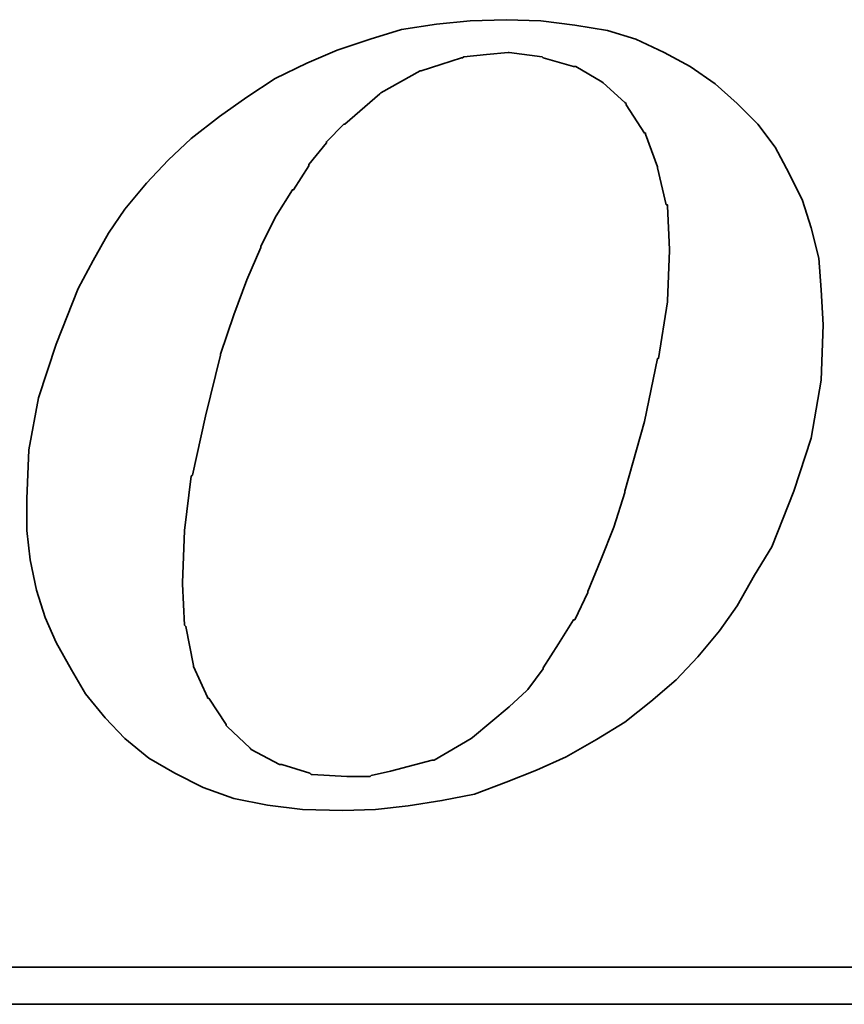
# Model space of a CAD drawing. Header units: inches. Extents: x 35 to 396, y 107 to 307.
# Tile 46 of 51: x 352.62 to 357.35, y 207.55 to 213.2. Entities that reach past the tile are written whole.
import ezdxf

# ---------------------------------------------------------------- set-up
doc = ezdxf.new("R2010")
doc.units = ezdxf.units.IN
doc.layers.add('DIM', color=4, linetype='Continuous')
doc.layers.add('layer 1', color=7, linetype='Continuous')

# ---------------------------------------------------------------- blocks, each defined once
blk = doc.blocks.new('TBI MOTION logo(完整正式版)')
at = {"layer": 'layer 1', "color": 22, "lineweight": 35}
for points, knots in [([(35.79625, -6.98375), (35.79625, -6.98375), (36.23125, -7.43875), (36.23125, -7.43875), (36.23125, -7.43875), (36.23125, -7.43875), (36.75625, -7.87125), (36.75625, -7.87125), (36.75625, -7.87125), (36.75625, -7.87125), (37.33125, -8.20375), (37.33125, -8.20375), (37.33125, -8.20375), (37.33125, -8.20375), (37.95625, -8.51875), (37.95625, -8.51875), (37.95625, -8.51875), (37.95625, -8.51875), (38.62625, -8.75875), (38.62625, -8.75875), (38.62625, -8.75875), (38.62625, -8.75875), (39.37125, -8.90375), (39.37125, -8.90375), (39.37125, -8.90375), (39.37125, -8.90375), (40.14125, -8.99875), (40.14125, -8.99875), (40.14125, -8.99875), (40.14125, -8.99875), (41.02625, -9.02375), (41.02625, -9.02375), (41.02625, -9.02375), (41.02625, -9.02375), (41.74625, -8.99875), (41.74625, -8.99875), (41.74625, -8.99875), (41.74625, -8.99875), (42.46625, -8.92375), (42.46625, -8.92375), (42.46625, -8.92375), (42.46625, -8.92375), (43.21125, -8.80625), (43.21125, -8.80625), (43.21125, -8.80625), (43.21125, -8.80625), (43.93125, -8.66375), (43.93125, -8.66375), (43.93125, -8.66375), (43.93125, -8.66375), (44.62625, -8.39875), (44.62625, -8.39875), (44.62625, -8.39875), (44.62625, -8.39875), (45.29625, -8.13375), (45.29625, -8.13375), (45.29625, -8.13375), (45.29625, -8.13375), (45.94625, -7.84375), (45.94625, -7.84375), (45.94625, -7.84375), (45.94625, -7.84375), (46.61625, -7.46375), (46.61625, -7.46375), (46.61625, -7.46375), (46.61625, -7.46375), (47.24125, -7.07875), (47.24125, -7.07875), (47.24125, -7.07875), (47.24125, -7.07875), (47.81625, -6.62375), (47.81625, -6.62375), (47.81625, -6.62375), (47.81625, -6.62375), (48.36875, -6.14375), (48.36875, -6.14375), (48.36875, -6.14375), (48.36875, -6.14375), (48.84625, -5.64125), (48.84625, -5.64125), (48.84625, -5.64125), (48.84625, -5.64125), (49.32625, -5.06375), (49.32625, -5.06375), (49.32625, -5.06375), (49.32625, -5.06375), (49.71125, -4.51374), (49.71125, -4.51374), (49.71125, -4.51374), (49.71125, -4.51374), (50.09625, -3.83874), (50.09625, -3.83874), (50.09625, -3.83874), (50.09625, -3.83874), (50.48125, -3.21374), (50.48125, -3.21374), (50.48125, -3.21374), (50.48125, -3.21374), (50.96125, -1.99125), (50.96125, -1.99125), (50.96125, -1.99125), (50.96125, -1.99125), (51.34375, -0.81875), (51.34375, -0.81875), (51.34375, -0.81875), (51.34375, -0.81875), (51.56125, 0.45624), (51.56125, 0.45624), (51.56125, 0.45624), (51.56125, 0.45624), (51.60625, 1.67624), (51.60625, 1.67624), (51.60625, 1.67624), (51.60625, 1.67624), (51.56125, 2.44625), (51.56125, 2.44625), (51.56125, 2.44625), (51.56125, 2.44625), (51.51125, 3.14125), (51.51125, 3.14125), (51.51125, 3.14125), (51.51125, 3.14125), (51.34375, 3.81125), (51.34375, 3.81125), (51.34375, 3.81125), (51.34375, 3.81125), (51.15125, 4.41125), (51.15125, 4.41125), (51.15125, 4.41125), (51.15125, 4.41125), (50.86125, 5.01125), (50.86125, 5.01125), (50.86125, 5.01125), (50.86125, 5.01125), (50.55125, 5.58875), (50.55125, 5.58875), (50.55125, 5.58875), (50.55125, 5.58875), (50.16625, 6.09125), (50.16625, 6.09125), (50.16625, 6.09125), (50.16625, 6.09125), (49.71125, 6.54875), (49.71125, 6.54875), (49.71125, 6.54875), (49.71125, 6.54875), (49.23125, 6.98125), (49.23125, 6.98125), (49.23125, 6.98125), (49.23125, 6.98125), (48.67875, 7.36625), (48.67875, 7.36625), (48.67875, 7.36625), (48.67875, 7.36625), (48.10375, 7.67625), (48.10375, 7.67625), (48.10375, 7.67625), (48.10375, 7.67625), (47.48125, 7.96375), (47.48125, 7.96375), (47.48125, 7.96375), (47.48125, 7.96375), (46.85625, 8.15625), (46.85625, 8.15625), (46.85625, 8.15625), (46.85625, 8.15625), (46.13625, 8.27624), (46.13625, 8.27624), (46.13625, 8.27624), (46.13625, 8.27624), (45.39125, 8.37125), (45.39125, 8.37125), (45.39125, 8.37125), (45.39125, 8.37125), (44.62625, 8.39624), (44.62625, 8.39624), (44.62625, 8.39624), (44.62625, 8.39624), (43.83625, 8.37125), (43.83625, 8.37125), (43.83625, 8.37125), (43.83625, 8.37125), (43.09125, 8.30125), (43.09125, 8.30125), (43.09125, 8.30125), (43.09125, 8.30125), (42.32125, 8.18125), (42.32125, 8.18125), (42.32125, 8.18125), (42.32125, 8.18125), (41.62875, 7.96375), (41.62875, 7.96375), (41.62875, 7.96375), (41.62875, 7.96375), (40.90625, 7.72625), (40.90625, 7.72625), (40.90625, 7.72625), (40.90625, 7.72625), (40.23624, 7.43625), (40.23624, 7.43625), (40.23624, 7.43625), (40.23624, 7.43625), (39.54124, 7.10125), (39.54124, 7.10125), (39.54124, 7.10125), (39.54124, 7.10125), (38.91625, 6.69125), (38.91625, 6.69125), (38.91625, 6.69125), (38.91625, 6.69125), (38.31625, 6.26125), (38.31625, 6.26125), (38.31625, 6.26125), (38.31625, 6.26125), (37.69125, 5.78125), (37.69125, 5.78125), (37.69125, 5.78125), (37.69125, 5.78125), (37.18625, 5.30125), (37.18625, 5.30125), (37.18625, 5.30125), (37.18625, 5.30125), (36.70625, 4.79624), (36.70625, 4.79624), (36.70625, 4.79624), (36.70625, 4.79624), (36.23125, 4.22125), (36.23125, 4.22125), (36.23125, 4.22125), (36.23125, 4.22125), (35.87124, 3.69375), (35.87124, 3.69375), (35.87124, 3.69375), (35.87124, 3.69375), (35.53125, 3.09125), (35.53125, 3.09125), (35.53125, 3.09125), (35.53125, 3.09125), (35.19875, 2.47125), (35.19875, 2.47125), (35.19875, 2.47125), (35.19875, 2.47125), (34.71625, 1.24625), (34.71625, 1.24625), (34.71625, 1.24625), (34.71625, 1.24625), (34.33125, 0.06874), (34.33125, 0.06874), (34.33125, 0.06874), (34.33125, 0.06874), (34.11625, -1.07875), (34.11625, -1.07875), (34.11625, -1.07875), (34.11625, -1.07875), (34.07125, -2.15875), (34.07125, -2.15875), (34.07125, -2.15875), (34.07125, -2.15875), (34.07125, -2.85375), (34.07125, -2.85375), (34.07125, -2.85375), (34.07125, -2.85375), (34.14125, -3.50375), (34.14125, -3.50375), (34.14125, -3.50375), (34.14125, -3.50375), (34.28625, -4.17375), (34.28625, -4.17375), (34.28625, -4.17375), (34.28625, -4.17375), (34.47625, -4.77624), (34.47625, -4.77624), (34.47625, -4.77624), (34.47625, -4.77624), (34.71625, -5.32625), (34.71625, -5.32625), (34.71625, -5.32625), (34.71625, -5.32625), (35.05375, -5.92875), (35.05375, -5.92875), (35.05375, -5.92875), (35.05375, -5.92875), (35.36375, -6.45375), (35.36375, -6.45375), (35.36375, -6.45375), (35.36375, -6.45375), (35.79625, -6.98375), (35.79625, -6.98375)], [0, 0, 0, 0, 0.01388889, 0.01388889, 0.01388889, 0.01388889, 0.02777778, 0.02777778, 0.02777778, 0.02777778, 0.04166667, 0.04166667, 0.04166667, 0.04166667, 0.05555556, 0.05555556, 0.05555556, 0.05555556, 0.06944444, 0.06944444, 0.06944444, 0.06944444, 0.08333333, 0.08333333, 0.08333333, 0.08333333, 0.09722222, 0.09722222, 0.09722222, 0.09722222, 0.11111111, 0.11111111, 0.11111111, 0.11111111, 0.125, 0.125, 0.125, 0.125, 0.13888889, 0.13888889, 0.13888889, 0.13888889, 0.15277778, 0.15277778, 0.15277778, 0.15277778, 0.16666667, 0.16666667, 0.16666667, 0.16666667, 0.18055556, 0.18055556, 0.18055556, 0.18055556, 0.19444444, 0.19444444, 0.19444444, 0.19444444, 0.20833333, 0.20833333, 0.20833333, 0.20833333, 0.22222222, 0.22222222, 0.22222222, 0.22222222, 0.23611111, 0.23611111, 0.23611111, 0.23611111, 0.25, 0.25, 0.25, 0.25, 0.26388889, 0.26388889, 0.26388889, 0.26388889, 0.27777778, 0.27777778, 0.27777778, 0.27777778, 0.29166667, 0.29166667, 0.29166667, 0.29166667, 0.30555556, 0.30555556, 0.30555556, 0.30555556, 0.31944444, 0.31944444, 0.31944444, 0.31944444, 0.33333333, 0.33333333, 0.33333333, 0.33333333, 0.34722222, 0.34722222, 0.34722222, 0.34722222, 0.36111111, 0.36111111, 0.36111111, 0.36111111, 0.375, 0.375, 0.375, 0.375, 0.38888889, 0.38888889, 0.38888889, 0.38888889, 0.40277778, 0.40277778, 0.40277778, 0.40277778, 0.41666667, 0.41666667, 0.41666667, 0.41666667, 0.43055556, 0.43055556, 0.43055556, 0.43055556, 0.44444444, 0.44444444, 0.44444444, 0.44444444, 0.45833333, 0.45833333, 0.45833333, 0.45833333, 0.47222222, 0.47222222, 0.47222222, 0.47222222, 0.48611111, 0.48611111, 0.48611111, 0.48611111, 0.5, 0.5, 0.5, 0.5, 0.51388889, 0.51388889, 0.51388889, 0.51388889, 0.52777778, 0.52777778, 0.52777778, 0.52777778, 0.54166667, 0.54166667, 0.54166667, 0.54166667, 0.55555556, 0.55555556, 0.55555556, 0.55555556, 0.56944444, 0.56944444, 0.56944444, 0.56944444, 0.58333333, 0.58333333, 0.58333333, 0.58333333, 0.59722222, 0.59722222, 0.59722222, 0.59722222, 0.61111111, 0.61111111, 0.61111111, 0.61111111, 0.625, 0.625, 0.625, 0.625, 0.63888889, 0.63888889, 0.63888889, 0.63888889, 0.65277778, 0.65277778, 0.65277778, 0.65277778, 0.66666667, 0.66666667, 0.66666667, 0.66666667, 0.68055556, 0.68055556, 0.68055556, 0.68055556, 0.69444444, 0.69444444, 0.69444444, 0.69444444, 0.70833333, 0.70833333, 0.70833333, 0.70833333, 0.72222222, 0.72222222, 0.72222222, 0.72222222, 0.73611111, 0.73611111, 0.73611111, 0.73611111, 0.75, 0.75, 0.75, 0.75, 0.76388889, 0.76388889, 0.76388889, 0.76388889, 0.77777778, 0.77777778, 0.77777778, 0.77777778, 0.79166667, 0.79166667, 0.79166667, 0.79166667, 0.80555556, 0.80555556, 0.80555556, 0.80555556, 0.81944444, 0.81944444, 0.81944444, 0.81944444, 0.83333333, 0.83333333, 0.83333333, 0.83333333, 0.84722222, 0.84722222, 0.84722222, 0.84722222, 0.86111111, 0.86111111, 0.86111111, 0.86111111, 0.875, 0.875, 0.875, 0.875, 0.88888889, 0.88888889, 0.88888889, 0.88888889, 0.90277778, 0.90277778, 0.90277778, 0.90277778, 0.91666667, 0.91666667, 0.91666667, 0.91666667, 0.93055556, 0.93055556, 0.93055556, 0.93055556, 0.94444444, 0.94444444, 0.94444444, 0.94444444, 0.95833333, 0.95833333, 0.95833333, 0.95833333, 0.97222222, 0.97222222, 0.97222222, 0.97222222, 0.98611111, 0.98611111, 0.98611111, 0.98611111, 1, 1, 1, 1]), ([(38.33875, 1.03124), (38.33875, 1.03124), (38.62625, 1.89625), (38.62625, 1.89625), (38.62625, 1.89625), (38.62625, 1.89625), (38.91625, 2.66375), (38.91625, 2.66375), (38.91625, 2.66375), (38.91625, 2.66375), (39.22625, 3.38125), (39.22625, 3.38125), (39.22625, 3.38125), (39.22625, 3.38125), (39.22625, 3.40624), (39.22625, 3.40624), (39.22625, 3.40624), (39.22625, 3.40624), (39.56124, 4.07624), (39.56124, 4.07624), (39.56124, 4.07624), (39.56124, 4.07624), (39.92125, 4.65125), (39.92125, 4.65125), (39.92125, 4.65125), (39.92125, 4.65125), (39.94625, 4.65125), (39.94625, 4.65125), (39.94625, 4.65125), (39.94625, 4.65125), (40.28125, 5.17875), (40.28125, 5.17875), (40.28125, 5.17875), (40.28125, 5.17875), (40.28125, 5.20375), (40.28125, 5.20375), (40.28125, 5.20375), (40.28125, 5.20375), (40.66875, 5.68625), (40.66875, 5.68625), (40.66875, 5.68625), (40.66875, 5.68625), (40.66875, 5.70625), (40.66875, 5.70625), (40.66875, 5.70625), (40.66875, 5.70625), (41.05124, 6.09125), (41.05124, 6.09125), (41.05124, 6.09125), (41.05124, 6.09125), (41.07625, 6.09125), (41.07625, 6.09125), (41.07625, 6.09125), (41.07625, 6.09125), (41.84125, 6.76625), (41.84125, 6.76625), (41.84125, 6.76625), (41.84125, 6.76625), (41.86625, 6.78625), (41.86625, 6.78625), (41.86625, 6.78625), (41.86625, 6.78625), (42.73125, 7.26624), (42.73125, 7.26624), (42.73125, 7.26624), (42.73125, 7.26624), (42.75625, 7.26624), (42.75625, 7.26624), (42.75625, 7.26624), (42.75625, 7.26624), (43.18625, 7.41125), (43.18625, 7.41125), (43.18625, 7.41125), (43.18625, 7.41125), (43.64125, 7.55625), (43.64125, 7.55625), (43.64125, 7.55625), (43.64125, 7.55625), (43.66625, 7.55625), (43.66625, 7.55625), (43.66625, 7.55625), (43.66625, 7.55625), (43.69125, 7.58124), (43.69125, 7.58124), (43.69125, 7.58124), (43.69125, 7.58124), (44.19125, 7.62625), (44.19125, 7.62625), (44.19125, 7.62625), (44.19125, 7.62625), (44.67125, 7.67625), (44.67125, 7.67625), (44.67125, 7.67625), (44.67125, 7.67625), (44.69625, 7.67625), (44.69625, 7.67625), (44.69625, 7.67625), (44.69625, 7.67625), (45.41875, 7.58124), (45.41875, 7.58124), (45.41875, 7.58124), (45.41875, 7.58124), (45.44125, 7.55625), (45.44125, 7.55625), (45.44125, 7.55625), (45.44125, 7.55625), (46.11125, 7.36625), (46.11125, 7.36625), (46.11125, 7.36625), (46.11125, 7.36625), (46.13625, 7.36625), (46.13625, 7.36625), (46.13625, 7.36625), (46.13625, 7.36625), (46.15875, 7.36625), (46.15875, 7.36625), (46.15875, 7.36625), (46.15875, 7.36625), (46.73625, 7.02624), (46.73625, 7.02624), (46.73625, 7.02624), (46.73625, 7.02624), (46.76125, 7.00624), (46.76125, 7.00624), (46.76125, 7.00624), (46.76125, 7.00624), (47.24125, 6.57124), (47.24125, 6.57124), (47.24125, 6.57124), (47.24125, 6.57124), (47.26625, 6.54875), (47.26625, 6.54875), (47.26625, 6.54875), (47.26625, 6.54875), (47.26625, 6.52375), (47.26625, 6.52375), (47.26625, 6.52375), (47.26625, 6.52375), (47.67375, 5.89875), (47.67375, 5.89875), (47.67375, 5.89875), (47.67375, 5.89875), (47.69625, 5.89875), (47.69625, 5.89875), (47.69625, 5.89875), (47.69625, 5.89875), (47.69625, 5.87625), (47.69625, 5.87625), (47.69625, 5.87625), (47.69625, 5.87625), (47.96125, 5.15625), (47.96125, 5.15625), (47.96125, 5.15625), (47.96125, 5.15625), (47.96125, 5.13125), (47.96125, 5.13125), (47.96125, 5.13125), (47.96125, 5.13125), (48.15125, 4.31875), (48.15125, 4.31875), (48.15125, 4.31875), (48.15125, 4.31875), (48.17625, 4.31875), (48.17625, 4.31875), (48.17625, 4.31875), (48.17625, 4.31875), (48.17625, 4.29125), (48.17625, 4.29125), (48.17625, 4.29125), (48.17625, 4.29125), (48.22625, 3.33125), (48.22625, 3.33125), (48.22625, 3.33125), (48.22625, 3.33125), (48.22625, 3.30875), (48.22625, 3.30875), (48.22625, 3.30875), (48.22625, 3.30875), (48.17625, 2.20624), (48.17625, 2.20624), (48.17625, 2.20624), (48.17625, 2.20624), (48.17625, 2.18124), (48.17625, 2.18124), (48.17625, 2.18124), (48.17625, 2.18124), (47.98375, 0.93624), (47.98375, 0.93624), (47.98375, 0.93624), (47.98375, 0.93624), (47.96125, 0.93624), (47.96125, 0.93624), (47.96125, 0.93624), (47.96125, 0.93624), (47.67375, -0.45874), (47.67375, -0.45874), (47.67375, -0.45874), (47.67375, -0.45874), (47.24125, -1.99125), (47.24125, -1.99125), (47.24125, -1.99125), (47.24125, -1.99125), (47.24125, -2.01874), (47.24125, -2.01874), (47.24125, -2.01874), (47.24125, -2.01874), (47.00125, -2.78375), (47.00125, -2.78375), (47.00125, -2.78375), (47.00125, -2.78375), (46.71125, -3.50375), (46.71125, -3.50375), (46.71125, -3.50375), (46.71125, -3.50375), (46.42625, -4.19875), (46.42625, -4.19875), (46.42625, -4.19875), (46.42625, -4.19875), (46.42625, -4.22375), (46.42625, -4.22375), (46.42625, -4.22375), (46.42625, -4.22375), (46.13625, -4.82374), (46.13625, -4.82374), (46.13625, -4.82374), (46.13625, -4.82374), (46.11125, -4.82374), (46.11125, -4.82374), (46.11125, -4.82374), (46.11125, -4.82374), (45.77625, -5.35125), (45.77625, -5.35125), (45.77625, -5.35125), (45.77625, -5.35125), (45.44125, -5.87875), (45.44125, -5.87875), (45.44125, -5.87875), (45.44125, -5.87875), (45.44125, -5.90375), (45.44125, -5.90375), (45.44125, -5.90375), (45.44125, -5.90375), (45.10625, -6.35875), (45.10625, -6.35875), (45.10625, -6.35875), (45.10625, -6.35875), (45.08125, -6.38375), (45.08125, -6.38375), (45.08125, -6.38375), (45.08125, -6.38375), (44.69625, -6.74375), (44.69625, -6.74375), (44.69625, -6.74375), (44.69625, -6.74375), (43.88375, -7.41625), (43.88375, -7.41625), (43.88375, -7.41625), (43.88375, -7.41625), (43.85625, -7.43875), (43.85625, -7.43875), (43.85625, -7.43875), (43.85625, -7.43875), (43.04125, -7.91875), (43.04125, -7.91875), (43.04125, -7.91875), (43.04125, -7.91875), (43.01625, -7.91875), (43.01625, -7.91875), (43.01625, -7.91875), (43.01625, -7.91875), (42.99625, -7.91875), (42.99625, -7.91875), (42.99625, -7.91875), (42.99625, -7.91875), (42.08125, -8.15875), (42.08125, -8.15875), (42.08125, -8.15875), (42.08125, -8.15875), (41.65125, -8.25625), (41.65125, -8.25625), (41.65125, -8.25625), (41.65125, -8.25625), (41.62875, -8.27875), (41.62875, -8.27875), (41.62875, -8.27875), (41.62875, -8.27875), (41.60125, -8.27875), (41.60125, -8.27875), (41.60125, -8.27875), (41.60125, -8.27875), (41.12125, -8.27875), (41.12125, -8.27875), (41.12125, -8.27875), (41.12125, -8.27875), (40.35624, -8.23125), (40.35624, -8.23125), (40.35624, -8.23125), (40.35624, -8.23125), (40.33125, -8.23125), (40.33125, -8.23125), (40.33125, -8.23125), (40.33125, -8.23125), (40.30625, -8.20375), (40.30625, -8.20375), (40.30625, -8.20375), (40.30625, -8.20375), (39.68375, -8.01375), (39.68375, -8.01375), (39.68375, -8.01375), (39.68375, -8.01375), (39.66124, -8.01375), (39.66124, -8.01375), (39.66124, -8.01375), (39.66124, -8.01375), (39.63625, -8.01375), (39.63625, -8.01375), (39.63625, -8.01375), (39.63625, -8.01375), (39.01125, -7.67875), (39.01125, -7.67875), (39.01125, -7.67875), (39.01125, -7.67875), (38.98875, -7.65375), (38.98875, -7.65375), (38.98875, -7.65375), (38.98875, -7.65375), (38.48625, -7.17375), (38.48625, -7.17375), (38.48625, -7.17375), (38.48625, -7.17375), (38.45875, -7.14875), (38.45875, -7.14875), (38.45875, -7.14875), (38.45875, -7.14875), (38.45875, -7.12875), (38.45875, -7.12875), (38.45875, -7.12875), (38.45875, -7.12875), (38.07625, -6.54875), (38.07625, -6.54875), (38.07625, -6.54875), (38.07625, -6.54875), (38.05125, -6.54875), (38.05125, -6.54875), (38.05125, -6.54875), (38.05125, -6.54875), (38.05125, -6.52875), (38.05125, -6.52875), (38.05125, -6.52875), (38.05125, -6.52875), (37.74125, -5.85375), (37.74125, -5.85375), (37.74125, -5.85375), (37.74125, -5.85375), (37.74125, -5.82875), (37.74125, -5.82875), (37.74125, -5.82875), (37.74125, -5.82875), (37.57375, -4.96875), (37.57375, -4.96875), (37.57375, -4.96875), (37.57375, -4.96875), (37.54625, -4.94375), (37.54625, -4.94375), (37.54625, -4.94375), (37.54625, -4.94375), (37.50125, -4.03375), (37.50125, -4.03375), (37.50125, -4.03375), (37.50125, -4.03375), (37.50125, -4.00875), (37.50125, -4.00875), (37.50125, -4.00875), (37.50125, -4.00875), (37.54625, -2.85375), (37.54625, -2.85375), (37.54625, -2.85375), (37.54625, -2.85375), (37.69125, -1.65875), (37.69125, -1.65875), (37.69125, -1.65875), (37.69125, -1.65875), (37.71624, -1.63375), (37.71624, -1.63375), (37.71624, -1.63375), (37.71624, -1.63375), (38.00375, -0.33875), (38.00375, -0.33875), (38.00375, -0.33875), (38.00375, -0.33875), (38.33875, 1.00624), (38.33875, 1.00624), (38.33875, 1.00624), (38.33875, 1.00624), (38.33875, 1.03124), (38.33875, 1.03124)], [0, 0, 0, 0, 0.01010101, 0.01010101, 0.01010101, 0.01010101, 0.02020202, 0.02020202, 0.02020202, 0.02020202, 0.03030303, 0.03030303, 0.03030303, 0.03030303, 0.04040404, 0.04040404, 0.04040404, 0.04040404, 0.05050505, 0.05050505, 0.05050505, 0.05050505, 0.06060606, 0.06060606, 0.06060606, 0.06060606, 0.07070707, 0.07070707, 0.07070707, 0.07070707, 0.08080808, 0.08080808, 0.08080808, 0.08080808, 0.09090909, 0.09090909, 0.09090909, 0.09090909, 0.1010101, 0.1010101, 0.1010101, 0.1010101, 0.11111111, 0.11111111, 0.11111111, 0.11111111, 0.12121212, 0.12121212, 0.12121212, 0.12121212, 0.13131313, 0.13131313, 0.13131313, 0.13131313, 0.14141414, 0.14141414, 0.14141414, 0.14141414, 0.15151515, 0.15151515, 0.15151515, 0.15151515, 0.16161616, 0.16161616, 0.16161616, 0.16161616, 0.17171717, 0.17171717, 0.17171717, 0.17171717, 0.18181818, 0.18181818, 0.18181818, 0.18181818, 0.19191919, 0.19191919, 0.19191919, 0.19191919, 0.2020202, 0.2020202, 0.2020202, 0.2020202, 0.21212121, 0.21212121, 0.21212121, 0.21212121, 0.22222222, 0.22222222, 0.22222222, 0.22222222, 0.23232323, 0.23232323, 0.23232323, 0.23232323, 0.24242424, 0.24242424, 0.24242424, 0.24242424, 0.25252525, 0.25252525, 0.25252525, 0.25252525, 0.26262626, 0.26262626, 0.26262626, 0.26262626, 0.27272727, 0.27272727, 0.27272727, 0.27272727, 0.28282828, 0.28282828, 0.28282828, 0.28282828, 0.29292929, 0.29292929, 0.29292929, 0.29292929, 0.3030303, 0.3030303, 0.3030303, 0.3030303, 0.31313131, 0.31313131, 0.31313131, 0.31313131, 0.32323232, 0.32323232, 0.32323232, 0.32323232, 0.33333333, 0.33333333, 0.33333333, 0.33333333, 0.34343434, 0.34343434, 0.34343434, 0.34343434, 0.35353535, 0.35353535, 0.35353535, 0.35353535, 0.36363636, 0.36363636, 0.36363636, 0.36363636, 0.37373737, 0.37373737, 0.37373737, 0.37373737, 0.38383838, 0.38383838, 0.38383838, 0.38383838, 0.39393939, 0.39393939, 0.39393939, 0.39393939, 0.4040404, 0.4040404, 0.4040404, 0.4040404, 0.41414141, 0.41414141, 0.41414141, 0.41414141, 0.42424242, 0.42424242, 0.42424242, 0.42424242, 0.43434343, 0.43434343, 0.43434343, 0.43434343, 0.44444444, 0.44444444, 0.44444444, 0.44444444, 0.45454545, 0.45454545, 0.45454545, 0.45454545, 0.46464646, 0.46464646, 0.46464646, 0.46464646, 0.47474747, 0.47474747, 0.47474747, 0.47474747, 0.48484848, 0.48484848, 0.48484848, 0.48484848, 0.49494949, 0.49494949, 0.49494949, 0.49494949, 0.50505051, 0.50505051, 0.50505051, 0.50505051, 0.51515152, 0.51515152, 0.51515152, 0.51515152, 0.52525253, 0.52525253, 0.52525253, 0.52525253, 0.53535354, 0.53535354, 0.53535354, 0.53535354, 0.54545455, 0.54545455, 0.54545455, 0.54545455, 0.55555556, 0.55555556, 0.55555556, 0.55555556, 0.56565657, 0.56565657, 0.56565657, 0.56565657, 0.57575758, 0.57575758, 0.57575758, 0.57575758, 0.58585859, 0.58585859, 0.58585859, 0.58585859, 0.5959596, 0.5959596, 0.5959596, 0.5959596, 0.60606061, 0.60606061, 0.60606061, 0.60606061, 0.61616162, 0.61616162, 0.61616162, 0.61616162, 0.62626263, 0.62626263, 0.62626263, 0.62626263, 0.63636364, 0.63636364, 0.63636364, 0.63636364, 0.64646465, 0.64646465, 0.64646465, 0.64646465, 0.65656566, 0.65656566, 0.65656566, 0.65656566, 0.66666667, 0.66666667, 0.66666667, 0.66666667, 0.67676768, 0.67676768, 0.67676768, 0.67676768, 0.68686869, 0.68686869, 0.68686869, 0.68686869, 0.6969697, 0.6969697, 0.6969697, 0.6969697, 0.70707071, 0.70707071, 0.70707071, 0.70707071, 0.71717172, 0.71717172, 0.71717172, 0.71717172, 0.72727273, 0.72727273, 0.72727273, 0.72727273, 0.73737374, 0.73737374, 0.73737374, 0.73737374, 0.74747475, 0.74747475, 0.74747475, 0.74747475, 0.75757576, 0.75757576, 0.75757576, 0.75757576, 0.76767677, 0.76767677, 0.76767677, 0.76767677, 0.77777778, 0.77777778, 0.77777778, 0.77777778, 0.78787879, 0.78787879, 0.78787879, 0.78787879, 0.7979798, 0.7979798, 0.7979798, 0.7979798, 0.80808081, 0.80808081, 0.80808081, 0.80808081, 0.81818182, 0.81818182, 0.81818182, 0.81818182, 0.82828283, 0.82828283, 0.82828283, 0.82828283, 0.83838384, 0.83838384, 0.83838384, 0.83838384, 0.84848485, 0.84848485, 0.84848485, 0.84848485, 0.85858586, 0.85858586, 0.85858586, 0.85858586, 0.86868687, 0.86868687, 0.86868687, 0.86868687, 0.87878788, 0.87878788, 0.87878788, 0.87878788, 0.88888889, 0.88888889, 0.88888889, 0.88888889, 0.8989899, 0.8989899, 0.8989899, 0.8989899, 0.90909091, 0.90909091, 0.90909091, 0.90909091, 0.91919192, 0.91919192, 0.91919192, 0.91919192, 0.92929293, 0.92929293, 0.92929293, 0.92929293, 0.93939394, 0.93939394, 0.93939394, 0.93939394, 0.94949495, 0.94949495, 0.94949495, 0.94949495, 0.95959596, 0.95959596, 0.95959596, 0.95959596, 0.96969697, 0.96969697, 0.96969697, 0.96969697, 0.97979798, 0.97979798, 0.97979798, 0.97979798, 0.98989899, 0.98989899, 0.98989899, 0.98989899, 1, 1, 1, 1]), ([(75.90875, -9.47875), (75.90875, -9.47875), (75.90875, -12.28625), (75.90875, -12.28625), (75.90875, -12.28625), (75.90875, -12.28625), (75.90875, -12.47875), (75.90875, -12.47875), (75.90875, -12.47875), (75.90875, -12.47875), (75.71625, -12.47875), (75.71625, -12.47875), (75.71625, -12.47875), (75.71625, -12.47875), (-88.32875, -12.47875), (-88.32875, -12.47875), (-88.32875, -12.47875), (-88.32875, -12.47875), (-88.32875, -13.29375), (-88.32875, -13.29375), (-88.32875, -13.29375), (-88.32875, -13.29375), (82.89125, -13.29375), (82.89125, -13.29375), (82.89125, -13.29375), (82.89125, -13.29375), (75.90875, -9.47875), (75.90875, -9.47875)], [0, 0, 0, 0, 0.14285714, 0.14285714, 0.14285714, 0.14285714, 0.28571429, 0.28571429, 0.28571429, 0.28571429, 0.42857143, 0.42857143, 0.42857143, 0.42857143, 0.57142857, 0.57142857, 0.57142857, 0.57142857, 0.71428571, 0.71428571, 0.71428571, 0.71428571, 0.85714286, 0.85714286, 0.85714286, 0.85714286, 1, 1, 1, 1])]:
    blk.add_open_spline(points, degree=3, knots=knots, dxfattribs=at)

msp = doc.modelspace()

# ---------------------------------------------------------------- block references
at = {"layer": 'DIM', "xscale": 0.2604656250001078, "yscale": 0.2604656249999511, "zscale": 0.2604656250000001}
msp.add_blockref('TBI MOTION logo(完整正式版)', (343.7819, 211.0139), dxfattribs=at)

doc.saveas('drawing.dxf')
